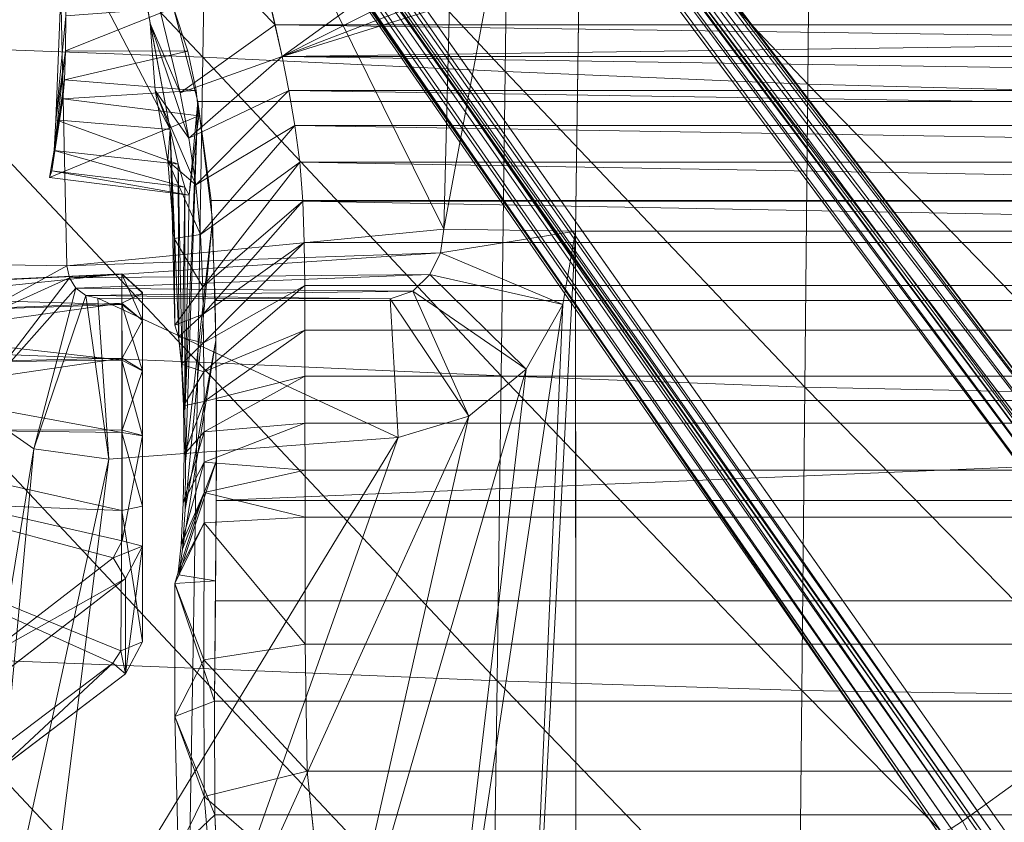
# Model space of a CAD drawing. Header units: inches. Extents: x 813 to 1305, y 19 to 194.
# Tile 114 of 163: x 1167.2 to 1170.96, y 70 to 73.05. Entities that reach past the tile are written whole.
import ezdxf

# ---------------------------------------------------------------- set-up
doc = ezdxf.new("R2010")
doc.units = ezdxf.units.IN
doc.header["$MEASUREMENT"] = 0
doc.layers.add('CET color Grey2', color=7, linetype='Continuous', true_color=0x060606)
doc.layers.add('CET color Grey98', color=7, linetype='Continuous', true_color=0xfafafa)
doc.layers.add('CET Default', color=7, linetype='Continuous')

# ---------------------------------------------------------------- blocks, each defined once
blk = doc.blocks.new('*C286')
at = {"layer": 'CET color Grey2', "linetype": 'Continuous', "lineweight": 0}
for points, invisible_edges in [([(7.2992, 16.4808, 17.1415), (-7.2922, 16.4808, 17.1415), (-8.5387, 3.2598, 17.4249), (7.2992, 16.4808, 17.1415)], 4), ([(7.2992, 16.4808, 17.1415), (-8.5387, 3.2598, 17.4249), (8.5458, 3.2599, 17.4249), (7.2992, 16.4808, 17.1415)], 9), ([(3.1915, 12.0571, 16.3707), (3.1945, 7.477, 16.5307), (-3.1872, 7.477, 16.5307), (3.1915, 12.0571, 16.3707)], 4), ([(3.1915, 12.0571, 16.3707), (-3.1872, 7.477, 16.5307), (-3.1842, 12.0571, 16.3707), (3.1915, 12.0571, 16.3707)], 9), ([(3.1945, 7.477, 16.5307), (-3.1458, 4.533, 17.0724), (-3.1872, 7.477, 16.5307), (3.1945, 7.477, 16.5307)], 9), ([(3.1945, 7.477, 16.5307), (3.1531, 4.533, 17.0724), (-3.1458, 4.533, 17.0724), (3.1945, 7.477, 16.5307)], 4)]:
    blk.add_3dface(points, dxfattribs=dict(at, invisible_edges=invisible_edges))
for points in [[(3.4097, 11.549, 16.4024), (3.1915, 12.0571, 16.3707), (3.1945, 7.477, 16.5307), (3.4097, 11.549, 16.4024)], [(3.4097, 11.549, 16.4024), (3.1945, 7.477, 16.5307), (3.2429, 7.7567, 16.5238), (3.4097, 11.549, 16.4024)], [(3.7492, 11.1145, 16.4441), (3.4097, 11.549, 16.4024), (3.2429, 7.7567, 16.5238), (3.7492, 11.1145, 16.4441)], [(3.7492, 11.1145, 16.4441), (3.2429, 7.7567, 16.5238), (3.3833, 8.0027, 16.5243), (3.7492, 11.1145, 16.4441)], [(4.1885, 10.7817, 16.4987), (3.7492, 11.1145, 16.4441), (3.3833, 8.0027, 16.5243), (4.1885, 10.7817, 16.4987)], [(4.1885, 10.7817, 16.4987), (3.3833, 8.0027, 16.5243), (3.6013, 8.1819, 16.5341), (4.1885, 10.7817, 16.4987)], [(4.7076, 10.6209, 16.5742), (4.1885, 10.7817, 16.4987), (3.6013, 8.1819, 16.5341), (4.7076, 10.6209, 16.5742)], [(5.67, 10.8038, 16.6402), (5.4765, 10.6393, 16.6569), (5.261, 8.307, 16.7296), (5.67, 10.8038, 16.6402)], [(5.67, 10.8038, 16.6402), (5.261, 8.307, 16.7296), (5.4982, 8.142, 16.7737), (5.67, 10.8038, 16.6402)], [(5.4765, 10.6393, 16.6569), (5.2487, 10.5259, 16.6578), (4.9749, 8.3463, 16.6844), (5.4765, 10.6393, 16.6569)], [(5.4765, 10.6393, 16.6569), (4.9749, 8.3463, 16.6844), (5.261, 8.307, 16.7296), (5.4765, 10.6393, 16.6569)], [(4.7076, 10.6209, 16.5742), (3.6013, 8.1819, 16.5341), (3.8714, 8.2635, 16.5543), (4.7076, 10.6209, 16.5742)], [(5.2487, 10.5259, 16.6578), (4.7076, 10.6209, 16.5742), (3.8714, 8.2635, 16.5543), (5.2487, 10.5259, 16.6578)], [(5.2487, 10.5259, 16.6578), (3.8714, 8.2635, 16.5543), (4.9749, 8.3463, 16.6844), (5.2487, 10.5259, 16.6578)], [(5.0167, 7.7331, 16.2966), (4.9749, 8.3463, 16.6844), (3.8714, 8.2635, 16.5543), (5.0167, 7.7331, 16.2966)], [(5.0624, 7.7229, 16.297), (5.261, 8.307, 16.7296), (4.9749, 8.3463, 16.6844), (5.0624, 7.7229, 16.297)], [(5.0624, 7.7229, 16.297), (4.9749, 8.3463, 16.6844), (5.0167, 7.7331, 16.2966), (5.0624, 7.7229, 16.297)], [(5.0999, 7.6949, 16.298), (5.261, 8.307, 16.7296), (5.0624, 7.7229, 16.297), (5.0999, 7.6949, 16.298)], [(5.0999, 7.6949, 16.298), (5.4982, 8.142, 16.7737), (5.261, 8.307, 16.7296), (5.0999, 7.6949, 16.298)], [(3.9015, 7.7346, 16.2966), (3.8714, 8.2635, 16.5543), (3.6013, 8.1819, 16.5341), (3.9015, 7.7346, 16.2966)], [(5.0167, 7.7331, 16.2966), (3.8714, 8.2635, 16.5543), (3.9015, 7.7346, 16.2966), (5.0167, 7.7331, 16.2966)], [(3.8156, 7.7059, 16.2976), (3.6013, 8.1819, 16.5341), (3.3833, 8.0027, 16.5243), (3.8156, 7.7059, 16.2976)], [(3.9015, 7.7346, 16.2966), (3.6013, 8.1819, 16.5341), (3.8156, 7.7059, 16.2976), (3.9015, 7.7346, 16.2966)], [(5.1245, 7.6549, 16.2993), (5.4982, 8.142, 16.7737), (5.0999, 7.6949, 16.298), (5.1245, 7.6549, 16.2993)], [(5.1245, 7.6549, 16.2993), (5.6437, 7.89, 16.8068), (5.4982, 8.142, 16.7737), (5.1245, 7.6549, 16.2993)], [(3.7505, 7.642, 16.2998), (3.3833, 8.0027, 16.5243), (3.2429, 7.7567, 16.5238), (3.7505, 7.642, 16.2998)], [(3.8156, 7.7059, 16.2976), (3.3833, 8.0027, 16.5243), (3.7505, 7.642, 16.2998), (3.8156, 7.7059, 16.2976)], [(5.1349, 7.6091, 16.3009), (5.6437, 7.89, 16.8068), (5.1245, 7.6549, 16.2993), (5.1349, 7.6091, 16.3009)], [(5.1349, 7.6091, 16.3009), (5.6902, 7.6007, 16.8249), (5.6437, 7.89, 16.8068), (5.1349, 7.6091, 16.3009)], [(3.7101, 7.56, 16.3027), (3.2429, 7.7567, 16.5238), (3.1945, 7.477, 16.5307), (3.7101, 7.56, 16.3027)], [(3.7505, 7.642, 16.2998), (3.2429, 7.7567, 16.5238), (3.7101, 7.56, 16.3027), (3.7505, 7.642, 16.2998)], [(5.0999, 7.6949, 16.298), (3.8156, 7.7059, 16.2976), (3.7505, 7.642, 16.2998), (5.0999, 7.6949, 16.298)], [(5.0624, 7.7229, 16.297), (3.9015, 7.7346, 16.2966), (3.8156, 7.7059, 16.2976), (5.0624, 7.7229, 16.297)], [(5.0999, 7.6949, 16.298), (5.0624, 7.7229, 16.297), (3.8156, 7.7059, 16.2976), (5.0999, 7.6949, 16.298)], [(5.0624, 7.7229, 16.297), (5.0167, 7.7331, 16.2966), (3.9015, 7.7346, 16.2966), (5.0624, 7.7229, 16.297)], [(5.1245, 7.6549, 16.2993), (5.0999, 7.6949, 16.298), (3.7505, 7.642, 16.2998), (5.1245, 7.6549, 16.2993)], [(5.1349, 7.6091, 16.3009), (5.1245, 7.6549, 16.2993), (3.7101, 7.56, 16.3027), (5.1349, 7.6091, 16.3009)], [(5.1245, 7.6549, 16.2993), (3.7505, 7.642, 16.2998), (3.7101, 7.56, 16.3027), (5.1245, 7.6549, 16.2993)], [(5.2044, 4.4228, 16.9316), (5.1349, 7.6091, 16.3009), (3.697, 7.4693, 16.3058), (5.2044, 4.4228, 16.9316)], [(5.1349, 7.6091, 16.3009), (3.7101, 7.56, 16.3027), (3.697, 7.4693, 16.3058), (5.1349, 7.6091, 16.3009)], [(5.2044, 4.4228, 16.9316), (5.6902, 7.6007, 16.8249), (5.1349, 7.6091, 16.3009), (5.2044, 4.4228, 16.9316)], [(5.2044, 4.4228, 16.9316), (5.7563, 4.4191, 17.3318), (5.6902, 7.6007, 16.8249), (5.2044, 4.4228, 16.9316)], [(3.7101, 7.56, 16.3027), (3.1945, 7.477, 16.5307), (3.697, 7.4693, 16.3058), (3.7101, 7.56, 16.3027)], [(3.697, 7.4693, 16.3058), (3.1945, 7.477, 16.5307), (3.1531, 4.533, 17.0724), (3.697, 7.4693, 16.3058)], [(3.697, 7.4693, 16.3058), (3.1531, 4.533, 17.0724), (3.6216, 4.4975, 16.9019), (3.697, 7.4693, 16.3058)], [(5.2044, 4.4228, 16.9316), (3.697, 7.4693, 16.3058), (3.6216, 4.4975, 16.9019), (5.2044, 4.4228, 16.9316)]]:
    blk.add_3dface(points, dxfattribs=at)
at = {"layer": 'CET color Grey98', "linetype": 'Continuous', "lineweight": 0}
for points in [[(2.3313, 9.2278, 19.4908), (1.1742, 10.3958, 19.3816), (1.1676, 9.246, 19.4461), (2.3313, 9.2278, 19.4908)], [(2.3313, 9.2278, 19.4908), (2.3433, 10.3851, 19.4332), (1.1742, 10.3958, 19.3816), (2.3313, 9.2278, 19.4908)], [(3.4939, 9.1911, 19.5681), (2.3433, 10.3851, 19.4332), (2.3313, 9.2278, 19.4908), (3.4939, 9.1911, 19.5681)], [(3.4939, 9.1911, 19.5681), (3.5101, 10.3554, 19.5216), (2.3433, 10.3851, 19.4332), (3.4939, 9.1911, 19.5681)], [(4.6546, 9.143, 19.6722), (3.5101, 10.3554, 19.5216), (3.4939, 9.1911, 19.5681), (4.6546, 9.143, 19.6722)], [(4.6546, 9.143, 19.6722), (4.6741, 10.3126, 19.6393), (3.5101, 10.3554, 19.5216), (4.6546, 9.143, 19.6722)], [(5.8146, 9.097, 19.7849), (4.6741, 10.3126, 19.6393), (4.6546, 9.143, 19.6722), (5.8146, 9.097, 19.7849)], [(5.8146, 9.097, 19.7849), (5.8374, 10.2662, 19.764), (4.6741, 10.3126, 19.6393), (5.8146, 9.097, 19.7849)], [(4.1667, 10.0152, 11.456), (4.5658, 10.1505, 11.8209), (4.6105, 9.6321, 11.7599), (4.1667, 10.0152, 11.456)], [(4.7106, 9.8335, 12.9713), (4.5487, 10.1414, 14.0628), (4.5701, 9.7012, 14.2348), (4.7106, 9.8335, 12.9713)], [(4.6105, 9.6321, 11.7599), (4.5658, 10.1505, 11.8209), (4.7106, 9.8335, 12.9713), (4.6105, 9.6321, 11.7599)], [(4.2184, 9.5348, 11.399), (4.1667, 10.0152, 11.456), (4.6105, 9.6321, 11.7599), (4.2184, 9.5348, 11.399)], [(1.6042, 9.9369, 5.2173), (1.7626, 9.7533, 5.1839), (1.7186, 9.7261, 5.17), (1.6042, 9.9369, 5.2173)], [(7.9782, 0.7793, 3.9865), (1.5972, 9.8563, 7.7141), (1.5948, 9.8372, 7.7558), (7.9782, 0.7793, 3.9865)], [(7.9803, 0.7977, 3.946), (1.8127, 9.7664, 5.2733), (1.5972, 9.8563, 7.7141), (7.9803, 0.7977, 3.946)], [(7.9782, 0.7793, 3.9865), (7.9803, 0.7977, 3.946), (1.5972, 9.8563, 7.7141), (7.9782, 0.7793, 3.9865)], [(7.9295, 0.7253, 4.0341), (1.5754, 9.8104, 7.7876), (1.5433, 9.7814, 7.8028), (7.9295, 0.7253, 4.0341)], [(7.96, 0.7535, 4.018), (1.5948, 9.8372, 7.7558), (1.5754, 9.8104, 7.7876), (7.96, 0.7535, 4.018)], [(7.9295, 0.7253, 4.0341), (7.96, 0.7535, 4.018), (1.5754, 9.8104, 7.7876), (7.9295, 0.7253, 4.0341)], [(7.96, 0.7535, 4.018), (7.9782, 0.7793, 3.9865), (1.5948, 9.8372, 7.7558), (7.96, 0.7535, 4.018)], [(4.7229, 9.327, 12.9711), (4.7106, 9.8335, 12.9713), (4.5701, 9.7012, 14.2348), (4.7229, 9.327, 12.9711)], [(4.6105, 9.6321, 11.7599), (4.7106, 9.8335, 12.9713), (4.7229, 9.327, 12.9711), (4.6105, 9.6321, 11.7599)], [(7.3993, 1.6914, 3.2679), (1.7626, 9.7533, 5.1839), (1.7973, 9.7682, 5.222), (7.3993, 1.6914, 3.2679)], [(7.4148, 1.6898, 3.3192), (7.3993, 1.6914, 3.2679), (1.7973, 9.7682, 5.222), (7.4148, 1.6898, 3.3192)], [(7.4148, 1.6898, 3.3192), (1.7973, 9.7682, 5.222), (1.8127, 9.7664, 5.2733), (7.4148, 1.6898, 3.3192)], [(7.9803, 0.7977, 3.946), (7.4148, 1.6898, 3.3192), (1.8127, 9.7664, 5.2733), (7.9803, 0.7977, 3.946)], [(7.3647, 1.6766, 3.23), (1.7186, 9.7261, 5.17), (1.7626, 9.7533, 5.1839), (7.3647, 1.6766, 3.23)], [(7.3647, 1.6766, 3.23), (7.3207, 1.6495, 3.2159), (1.7186, 9.7261, 5.17), (7.3647, 1.6766, 3.23)], [(7.3993, 1.6914, 3.2679), (7.3647, 1.6766, 3.23), (1.7626, 9.7533, 5.1839), (7.3993, 1.6914, 3.2679)], [(4.7229, 9.327, 12.9711), (4.5701, 9.7012, 14.2348), (4.5712, 9.2677, 14.4259), (4.7229, 9.327, 12.9711)], [(4.2184, 9.5348, 11.399), (4.6105, 9.6321, 11.7599), (4.6126, 9.111, 11.7003), (4.2184, 9.5348, 11.399)], [(4.6126, 9.111, 11.7003), (4.6105, 9.6321, 11.7599), (4.7229, 9.327, 12.9711), (4.6126, 9.111, 11.7003)], [(4.9587, 9.1231, 12.3965), (4.9109, 9.1647, 12.4852), (5.4099, 9.5423, 12.6005), (4.9587, 9.1231, 12.3965)], [(5.4634, 9.504, 12.5127), (4.9587, 9.1231, 12.3965), (5.4099, 9.5423, 12.6005), (5.4634, 9.504, 12.5127)], [(4.2257, 9.0517, 11.3398), (4.2184, 9.5348, 11.399), (4.6126, 9.111, 11.7003), (4.2257, 9.0517, 11.3398)], [(4.9587, 9.1231, 12.3965), (5.4634, 9.504, 12.5127), (6.3755, 8.4869, 12.3648), (4.9587, 9.1231, 12.3965)], [(4.7229, 8.8202, 12.9711), (4.7229, 9.327, 12.9711), (4.5712, 9.2677, 14.4259), (4.7229, 8.8202, 12.9711)], [(4.6126, 9.111, 11.7003), (4.7229, 9.327, 12.9711), (4.7229, 8.8202, 12.9711), (4.6126, 9.111, 11.7003)], [(0.7942, 9.2428, 7.7876), (0.7627, 9.2327, 7.7558), (7.4047, 0.3627, 3.9865), (0.7942, 9.2428, 7.7876)], [(0.8317, 9.2644, 7.8028), (0.7942, 9.2428, 7.7876), (7.4349, 0.3719, 4.018), (0.8317, 9.2644, 7.8028)], [(0.7942, 9.2428, 7.7876), (7.4047, 0.3627, 3.9865), (7.4349, 0.3719, 4.018), (0.7942, 9.2428, 7.7876)], [(0.8317, 9.2644, 7.8028), (7.4349, 0.3719, 4.018), (7.4711, 0.3922, 4.0341), (0.8317, 9.2644, 7.8028)], [(2.3197, 8.0715, 19.5438), (1.1676, 9.246, 19.4461), (1.1612, 8.0964, 19.5059), (2.3197, 8.0715, 19.5438)], [(2.3197, 8.0715, 19.5438), (2.3313, 9.2278, 19.4908), (1.1676, 9.246, 19.4461), (2.3197, 8.0715, 19.5438)], [(4.7229, 8.8202, 12.9711), (4.5712, 9.2677, 14.4259), (4.5672, 8.8096, 14.6345), (4.7229, 8.8202, 12.9711)], [(0.7438, 9.2362, 7.7141), (0.7627, 9.0035, 5.2733), (6.7128, 1.1798, 3.3192), (0.7438, 9.2362, 7.7141)], [(0.7438, 9.2362, 7.7141), (6.7128, 1.1798, 3.3192), (7.3865, 0.3663, 3.946), (0.7438, 9.2362, 7.7141)], [(0.7627, 9.2327, 7.7558), (0.7438, 9.2362, 7.7141), (7.3865, 0.3663, 3.946), (0.7627, 9.2327, 7.7558)], [(0.7627, 9.2327, 7.7558), (7.3865, 0.3663, 3.946), (7.4047, 0.3627, 3.9865), (0.7627, 9.2327, 7.7558)], [(3.478, 8.0285, 19.6101), (2.3313, 9.2278, 19.4908), (2.3197, 8.0715, 19.5438), (3.478, 8.0285, 19.6101)], [(3.478, 8.0285, 19.6101), (3.4939, 9.1911, 19.5681), (2.3313, 9.2278, 19.4908), (3.478, 8.0285, 19.6101)], [(4.6352, 7.9759, 19.7011), (3.4939, 9.1911, 19.5681), (3.478, 8.0285, 19.6101), (4.6352, 7.9759, 19.7011)], [(4.6352, 7.9759, 19.7011), (4.6546, 9.143, 19.6722), (3.4939, 9.1911, 19.5681), (4.6352, 7.9759, 19.7011)], [(4.9285, 9.0765, 12.3842), (4.8461, 9.0416, 12.4526), (4.9109, 9.1647, 12.4852), (4.9285, 9.0765, 12.3842)], [(4.9109, 8.801, 13.8195), (4.9109, 9.1647, 12.4852), (4.8461, 8.6779, 13.7865), (4.9109, 8.801, 13.8195)], [(4.9109, 9.1647, 12.4852), (4.8461, 9.0416, 12.4526), (4.8461, 8.6779, 13.7865), (4.9109, 9.1647, 12.4852)], [(5.4099, 9.1859, 13.9078), (4.9109, 8.801, 13.8195), (5.4621, 9.1105, 13.9647), (5.4099, 9.1859, 13.9078)], [(4.9587, 9.1231, 12.3965), (4.9285, 9.0765, 12.3842), (4.9109, 9.1647, 12.4852), (4.9587, 9.1231, 12.3965)], [(5.7917, 7.9308, 19.8021), (4.6546, 9.143, 19.6722), (4.6352, 7.9759, 19.7011), (5.7917, 7.9308, 19.8021)], [(5.7917, 7.9308, 19.8021), (5.8146, 9.097, 19.7849), (4.6546, 9.143, 19.6722), (5.7917, 7.9308, 19.8021)], [(4.2257, 9.0517, 11.3398), (4.6126, 9.111, 11.7003), (4.6113, 8.5884, 11.6568), (4.2257, 9.0517, 11.3398)], [(4.6113, 8.5884, 11.6568), (4.6126, 9.111, 11.7003), (4.7229, 8.8202, 12.9711), (4.6113, 8.5884, 11.6568)], [(4.9109, 8.801, 13.8195), (4.9577, 8.7222, 13.8755), (5.4621, 9.1105, 13.9647), (4.9109, 8.801, 13.8195)], [(6.3755, 8.4869, 12.3648), (4.9285, 9.0765, 12.3842), (4.9587, 9.1231, 12.3965), (6.3755, 8.4869, 12.3648)], [(6.7864, 8.2345, 13.6193), (5.4621, 9.1105, 13.9647), (4.9577, 8.7222, 13.8755), (6.7864, 8.2345, 13.6193)], [(0.7906, 9.0471, 5.1839), (0.8301, 9.0806, 5.17), (6.7802, 1.2568, 3.2159), (0.7906, 9.0471, 5.1839)], [(4.226, 8.5666, 11.2988), (4.2257, 9.0517, 11.3398), (4.6113, 8.5884, 11.6568), (4.226, 8.5666, 11.2988)], [(4.9285, 9.0765, 12.3842), (4.925, 8.5419, 12.2615), (4.8461, 9.0416, 12.4526), (4.9285, 9.0765, 12.3842)], [(4.9285, 9.0765, 12.3842), (6.3755, 8.4869, 12.3648), (4.925, 8.5419, 12.2615), (4.9285, 9.0765, 12.3842)], [(0.7627, 9.0035, 5.2733), (0.7658, 9.0187, 5.222), (6.7161, 1.195, 3.2679), (0.7627, 9.0035, 5.2733)], [(0.7658, 9.0187, 5.222), (0.7906, 9.0471, 5.1839), (6.7409, 1.2234, 3.23), (0.7658, 9.0187, 5.222)], [(0.7658, 9.0187, 5.222), (6.7409, 1.2234, 3.23), (6.7161, 1.195, 3.2679), (0.7658, 9.0187, 5.222)], [(0.7906, 9.0471, 5.1839), (6.7802, 1.2568, 3.2159), (6.7409, 1.2234, 3.23), (0.7906, 9.0471, 5.1839)], [(4.925, 8.5419, 12.2615), (4.8461, 8.5253, 12.3343), (4.8461, 9.0416, 12.4526), (4.925, 8.5419, 12.2615)], [(0.7627, 9.0035, 5.2733), (6.7161, 1.195, 3.2679), (6.7128, 1.1798, 3.3192), (0.7627, 9.0035, 5.2733)], [(4.7072, 8.7865, 13.1553), (4.5672, 8.8096, 14.6345), (4.5639, 8.3515, 14.8432), (4.7072, 8.7865, 13.1553)], [(4.7072, 8.7865, 13.1553), (4.7229, 8.8202, 12.9711), (4.5672, 8.8096, 14.6345), (4.7072, 8.7865, 13.1553)], [(4.6113, 8.5884, 11.6568), (4.7229, 8.8202, 12.9711), (4.7101, 8.7766, 12.7875), (4.6113, 8.5884, 11.6568)], [(4.9109, 8.801, 13.8195), (4.8461, 8.6779, 13.7865), (4.9577, 8.7222, 13.8755), (4.9109, 8.801, 13.8195)], [(4.6929, 8.689, 13.3147), (4.7072, 8.7865, 13.1553), (4.5639, 8.3515, 14.8432), (4.6929, 8.689, 13.3147)], [(4.6111, 8.4727, 11.6568), (4.7101, 8.7766, 12.7875), (4.6985, 8.6723, 12.6301), (4.6111, 8.4727, 11.6568)], [(4.6111, 8.4727, 11.6568), (4.6113, 8.5884, 11.6568), (4.7101, 8.7766, 12.7875), (4.6111, 8.4727, 11.6568)], [(4.8461, 8.6779, 13.7865), (4.9236, 8.6575, 13.8585), (4.9577, 8.7222, 13.8755), (4.8461, 8.6779, 13.7865)], [(4.9577, 8.7222, 13.8755), (4.9236, 8.6575, 13.8585), (6.7864, 8.2345, 13.6193), (4.9577, 8.7222, 13.8755)], [(4.6929, 8.689, 13.3147), (4.5639, 8.3515, 14.8432), (4.5659, 7.8935, 15.0522), (4.6929, 8.689, 13.3147)], [(4.6835, 8.538, 13.426), (4.6929, 8.689, 13.3147), (4.5659, 7.8935, 15.0522), (4.6835, 8.538, 13.426)], [(4.8461, 8.6779, 13.7865), (4.8461, 8.2561, 13.6666), (4.9236, 8.6575, 13.8585), (4.8461, 8.6779, 13.7865)], [(4.611, 8.357, 11.6569), (4.6985, 8.6723, 12.6301), (4.6904, 8.5128, 12.5292), (4.611, 8.357, 11.6569)], [(4.611, 8.357, 11.6569), (4.6111, 8.4727, 11.6568), (4.6985, 8.6723, 12.6301), (4.611, 8.357, 11.6569)], [(4.8461, 8.2561, 13.6666), (4.9238, 8.2357, 13.7385), (4.9236, 8.6575, 13.8585), (4.8461, 8.2561, 13.6666)], [(4.9238, 8.2357, 13.7385), (6.7864, 8.2345, 13.6193), (4.9236, 8.6575, 13.8585), (4.9238, 8.2357, 13.7385)], [(4.226, 8.5666, 11.2988), (4.6113, 8.5884, 11.6568), (4.6111, 8.4727, 11.6568), (4.226, 8.5666, 11.2988)], [(4.2262, 8.3875, 11.2961), (4.226, 8.5666, 11.2988), (4.6111, 8.4727, 11.6568), (4.2262, 8.3875, 11.2961)], [(4.6835, 8.538, 13.426), (4.5659, 7.8935, 15.0522), (4.5789, 7.4362, 15.2622), (4.6835, 8.538, 13.426)], [(4.6814, 8.3556, 13.4689), (4.6835, 8.538, 13.426), (4.5789, 7.4362, 15.2622), (4.6814, 8.3556, 13.4689)], [(4.8461, 8.5253, 12.3343), (4.925, 8.5419, 12.2615), (4.9251, 8.2449, 12.2557), (4.8461, 8.5253, 12.3343)], [(4.8461, 8.2571, 12.3311), (4.8461, 8.5253, 12.3343), (4.9251, 8.2449, 12.2557), (4.8461, 8.2571, 12.3311)], [(6.3755, 8.4869, 12.3648), (6.3332, 8.2273, 12.3597), (4.925, 8.5419, 12.2615), (6.3755, 8.4869, 12.3648)], [(6.3332, 8.2273, 12.3597), (4.9251, 8.2449, 12.2557), (4.925, 8.5419, 12.2615), (6.3332, 8.2273, 12.3597)], [(4.5649, 8.5042, 14.7736), (-4.5649, 8.5042, 14.7736), (-4.5638, 8.1224, 14.9476), (4.5649, 8.5042, 14.7736)], [(4.5638, 8.1224, 14.9476), (4.5649, 8.5042, 14.7736), (-4.5638, 8.1224, 14.9476), (4.5638, 8.1224, 14.9476)], [(4.6112, 8.2418, 11.6679), (4.611, 8.357, 11.6569), (4.6904, 8.5128, 12.5292), (4.6112, 8.2418, 11.6679)], [(4.6112, 8.2418, 11.6679), (4.6904, 8.5128, 12.5292), (4.6869, 8.3281, 12.4893), (4.6112, 8.2418, 11.6679)], [(4.2262, 8.3875, 11.2961), (4.6111, 8.4727, 11.6568), (4.611, 8.357, 11.6569), (4.2262, 8.3875, 11.2961)], [(4.2264, 8.2086, 11.3028), (4.2262, 8.3875, 11.2961), (4.611, 8.357, 11.6569), (4.2264, 8.2086, 11.3028)], [(4.2264, 8.2086, 11.3028), (4.611, 8.357, 11.6569), (4.6112, 8.2418, 11.6679), (4.2264, 8.2086, 11.3028)], [(4.6814, 8.3556, 13.4689), (4.5789, 7.4362, 15.2622), (4.6356, 6.9825, 15.4715), (4.6814, 8.3556, 13.4689)], [(4.6849, 8.1696, 13.4468), (4.6814, 8.3556, 13.4689), (4.6356, 6.9825, 15.4715), (4.6849, 8.1696, 13.4468)], [(4.6114, 8.1268, 11.6801), (4.6112, 8.2418, 11.6679), (4.6869, 8.3281, 12.4893), (4.6114, 8.1268, 11.6801)], [(4.6114, 8.1268, 11.6801), (4.6869, 8.3281, 12.4893), (4.6897, 8.1433, 12.5291), (4.6114, 8.1268, 11.6801)], [(4.2266, 8.0304, 11.3214), (4.2264, 8.2086, 11.3028), (4.6112, 8.2418, 11.6679), (4.2266, 8.0304, 11.3214)], [(4.2266, 8.0304, 11.3214), (4.6112, 8.2418, 11.6679), (4.6114, 8.1268, 11.6801), (4.2266, 8.0304, 11.3214)], [(4.8461, 8.0089, 12.4295), (4.8461, 8.2571, 12.3311), (4.9251, 7.9692, 12.3647), (4.8461, 8.0089, 12.4295)], [(4.8461, 8.2571, 12.3311), (4.9251, 8.2449, 12.2557), (4.9251, 7.9692, 12.3647), (4.8461, 8.2571, 12.3311)], [(4.8461, 8.2561, 13.6666), (4.8461, 8.0077, 13.5629), (4.9238, 8.2357, 13.7385), (4.8461, 8.2561, 13.6666)], [(4.8461, 8.0077, 13.5629), (4.924, 7.9614, 13.6218), (4.9238, 8.2357, 13.7385), (4.8461, 8.0077, 13.5629)], [(6.7864, 8.2345, 13.6193), (4.9238, 8.2357, 13.7385), (4.924, 7.9614, 13.6218), (6.7864, 8.2345, 13.6193)], [(6.7125, 8.0003, 13.5225), (6.7864, 8.2345, 13.6193), (4.924, 7.9614, 13.6218), (6.7125, 8.0003, 13.5225)], [(6.3332, 8.2273, 12.3597), (6.3345, 7.9851, 12.4603), (4.9251, 8.2449, 12.2557), (6.3332, 8.2273, 12.3597)], [(6.3345, 7.9851, 12.4603), (4.9251, 7.9692, 12.3647), (4.9251, 8.2449, 12.2557), (6.3345, 7.9851, 12.4603)], [(4.6356, 6.9825, 15.4715), (4.6677, 7.3398, 14.3542), (4.6849, 8.1696, 13.4468), (4.6356, 6.9825, 15.4715)], [(4.6849, 8.1696, 13.4468), (4.6677, 7.3398, 14.3542), (4.685, 7.3094, 14.1602), (4.6849, 8.1696, 13.4468)], [(4.6944, 8, 13.3436), (4.6849, 8.1696, 13.4468), (4.685, 7.3094, 14.1602), (4.6944, 8, 13.3436)], [(4.2269, 7.8548, 11.357), (4.2266, 8.0304, 11.3214), (4.6114, 8.1268, 11.6801), (4.2269, 7.8548, 11.357)], [(4.2269, 7.8548, 11.357), (4.6114, 8.1268, 11.6801), (4.6121, 8.0136, 11.704), (4.2269, 7.8548, 11.357)], [(4.6121, 8.0136, 11.704), (4.6114, 8.1268, 11.6801), (4.6897, 8.1433, 12.5291), (4.6121, 8.0136, 11.704)], [(4.6121, 8.0136, 11.704), (4.6897, 8.1433, 12.5291), (4.6975, 7.984, 12.6303), (4.6121, 8.0136, 11.704)], [(2.3087, 6.9169, 19.5856), (1.1612, 8.0964, 19.5059), (1.1553, 6.9471, 19.5537), (2.3087, 6.9169, 19.5856)], [(2.3087, 6.9169, 19.5856), (2.3197, 8.0715, 19.5438), (1.1612, 8.0964, 19.5059), (2.3087, 6.9169, 19.5856)], [(3.4625, 6.8694, 19.6422), (2.3197, 8.0715, 19.5438), (2.3087, 6.9169, 19.5856), (3.4625, 6.8694, 19.6422)], [(3.4625, 6.8694, 19.6422), (3.478, 8.0285, 19.6101), (2.3197, 8.0715, 19.5438), (3.4625, 6.8694, 19.6422)], [(4.6157, 6.8138, 19.7214), (3.478, 8.0285, 19.6101), (3.4625, 6.8694, 19.6422), (4.6157, 6.8138, 19.7214)], [(4.6157, 6.8138, 19.7214), (4.6352, 7.9759, 19.7011), (3.478, 8.0285, 19.6101), (4.6157, 6.8138, 19.7214)], [(4.2274, 7.6844, 11.4115), (4.2269, 7.8548, 11.357), (4.6121, 8.0136, 11.704), (4.2274, 7.6844, 11.4115)], [(4.2274, 7.6844, 11.4115), (4.6121, 8.0136, 11.704), (4.6132, 7.9028, 11.7365), (4.2274, 7.6844, 11.4115)], [(4.6132, 7.9028, 11.7365), (4.6121, 8.0136, 11.704), (4.6975, 7.984, 12.6303), (4.6132, 7.9028, 11.7365)], [(4.6944, 8, 13.3436), (4.685, 7.3094, 14.1602), (4.7094, 7.2216, 13.9865), (4.6944, 8, 13.3436)], [(4.7078, 7.884, 13.184), (4.6944, 8, 13.3436), (4.7094, 7.2216, 13.9865), (4.7078, 7.884, 13.184)], [(4.8461, 7.8167, 12.615), (4.8461, 8.0089, 12.4295), (4.925, 7.7573, 12.5712), (4.8461, 7.8167, 12.615)], [(4.8461, 8.0089, 12.4295), (4.9251, 7.9692, 12.3647), (4.925, 7.7573, 12.5712), (4.8461, 8.0089, 12.4295)], [(4.8461, 8.0077, 13.5629), (4.8461, 7.8178, 13.3748), (4.924, 7.9614, 13.6218), (4.8461, 8.0077, 13.5629)], [(6.7125, 8.0003, 13.5225), (4.924, 7.9614, 13.6218), (4.9242, 7.7517, 13.4126), (6.7125, 8.0003, 13.5225)], [(6.6264, 7.8169, 13.3547), (6.7125, 8.0003, 13.5225), (4.9242, 7.7517, 13.4126), (6.6264, 7.8169, 13.3547)], [(4.6132, 7.9028, 11.7365), (4.6975, 7.984, 12.6303), (4.7091, 7.8802, 12.7878), (4.6132, 7.9028, 11.7365)], [(5.7683, 6.7705, 19.8119), (4.6352, 7.9759, 19.7011), (4.6157, 6.8138, 19.7214), (5.7683, 6.7705, 19.8119)], [(5.7683, 6.7705, 19.8119), (5.7917, 7.9308, 19.8021), (4.6352, 7.9759, 19.7011), (5.7683, 6.7705, 19.8119)], [(4.8461, 7.8178, 13.3748), (4.9242, 7.7517, 13.4126), (4.924, 7.9614, 13.6218), (4.8461, 7.8178, 13.3748)], [(6.3765, 7.8057, 12.6466), (4.925, 7.7573, 12.5712), (4.9251, 7.9692, 12.3647), (6.3765, 7.8057, 12.6466)], [(6.3345, 7.9851, 12.4603), (6.3765, 7.8057, 12.6466), (4.9251, 7.9692, 12.3647), (6.3345, 7.9851, 12.4603)], [(4.2295, 7.52, 11.4815), (4.2274, 7.6844, 11.4115), (4.6132, 7.9028, 11.7365), (4.2295, 7.52, 11.4815)], [(4.2295, 7.52, 11.4815), (4.6132, 7.9028, 11.7365), (4.6145, 7.7938, 11.7751), (4.2295, 7.52, 11.4815)], [(4.6145, 7.7938, 11.7751), (4.6132, 7.9028, 11.7365), (4.7091, 7.8802, 12.7878), (4.6145, 7.7938, 11.7751)], [(4.6145, 7.7938, 11.7751), (4.7091, 7.8802, 12.7878), (4.7228, 7.8355, 12.9711), (4.6145, 7.7938, 11.7751)], [(4.7228, 7.8355, 12.9711), (4.7078, 7.884, 13.184), (4.7411, 7.0898, 13.8448), (4.7228, 7.8355, 12.9711)], [(4.7078, 7.884, 13.184), (4.7094, 7.2216, 13.9865), (4.7411, 7.0898, 13.8448), (4.7078, 7.884, 13.184)], [(4.6165, 7.6889, 11.824), (4.6145, 7.7938, 11.7751), (4.7228, 7.8355, 12.9711), (4.6165, 7.6889, 11.824)], [(4.6165, 7.6889, 11.824), (4.7228, 7.8355, 12.9711), (4.7249, 7.5054, 13.0042), (4.6165, 7.6889, 11.824)], [(4.7249, 7.5054, 13.0042), (4.7228, 7.8355, 12.9711), (4.7411, 7.0898, 13.8448), (4.7249, 7.5054, 13.0042)], [(4.8461, 7.8178, 13.3748), (4.8461, 7.7137, 13.129), (4.9242, 7.7517, 13.4126), (4.8461, 7.8178, 13.3748)], [(4.8461, 7.7107, 12.8613), (4.8461, 7.8167, 12.615), (4.9248, 7.6415, 12.8432), (4.8461, 7.7107, 12.8613)], [(4.8461, 7.8167, 12.615), (4.925, 7.7573, 12.5712), (4.9248, 7.6415, 12.8432), (4.8461, 7.8167, 12.615)], [(6.6264, 7.8169, 13.3547), (4.9242, 7.7517, 13.4126), (4.9245, 7.6394, 13.1388), (6.6264, 7.8169, 13.3547)], [(6.5344, 7.7146, 13.1301), (6.6264, 7.8169, 13.3547), (4.9245, 7.6394, 13.1388), (6.5344, 7.7146, 13.1301)], [(4.235, 7.363, 11.567), (4.2295, 7.52, 11.4815), (4.6145, 7.7938, 11.7751), (4.235, 7.363, 11.567)], [(4.235, 7.363, 11.567), (4.6145, 7.7938, 11.7751), (4.6165, 7.6889, 11.824), (4.235, 7.363, 11.567)], [(6.3765, 7.8057, 12.6466), (6.4471, 7.7135, 12.8816), (4.925, 7.7573, 12.5712), (6.3765, 7.8057, 12.6466)], [(4.8461, 7.7137, 13.129), (4.9245, 7.6394, 13.1388), (4.9242, 7.7517, 13.4126), (4.8461, 7.7137, 13.129)], [(6.4471, 7.7135, 12.8816), (4.9248, 7.6415, 12.8432), (4.925, 7.7573, 12.5712), (6.4471, 7.7135, 12.8816)], [(4.8461, 7.7137, 13.129), (4.8461, 7.7107, 12.8613), (4.9245, 7.6394, 13.1388), (4.8461, 7.7137, 13.129)], [(4.8461, 7.7107, 12.8613), (4.9248, 7.6415, 12.8432), (4.9245, 7.6394, 13.1388), (4.8461, 7.7107, 12.8613)], [(6.5344, 7.7146, 13.1301), (4.9245, 7.6394, 13.1388), (4.9248, 7.6415, 12.8432), (6.5344, 7.7146, 13.1301)], [(6.4471, 7.7135, 12.8816), (6.5344, 7.7146, 13.1301), (4.9248, 7.6415, 12.8432), (6.4471, 7.7135, 12.8816)], [(4.2459, 7.214, 11.6659), (4.235, 7.363, 11.567), (4.6165, 7.6889, 11.824), (4.2459, 7.214, 11.6659)], [(4.2459, 7.214, 11.6659), (4.6165, 7.6889, 11.824), (4.6246, 7.4903, 11.9464), (4.2459, 7.214, 11.6659)], [(4.6246, 7.4903, 11.9464), (4.6165, 7.6889, 11.824), (4.7249, 7.5054, 13.0042), (4.6246, 7.4903, 11.9464)], [(4.235, 7.363, 11.567), (-4.235, 7.363, 11.567), (-4.2295, 7.52, 11.4815), (4.235, 7.363, 11.567)], [(4.2295, 7.52, 11.4815), (4.235, 7.363, 11.567), (-4.2295, 7.52, 11.4815), (4.2295, 7.52, 11.4815)], [(4.2652, 7.0749, 11.7771), (4.2459, 7.214, 11.6659), (4.6246, 7.4903, 11.9464), (4.2652, 7.0749, 11.7771)], [(4.2652, 7.0749, 11.7771), (4.6246, 7.4903, 11.9464), (4.6422, 7.3008, 12.0925), (4.2652, 7.0749, 11.7771)], [(4.6246, 7.4903, 11.9464), (4.7249, 7.5054, 13.0042), (4.7495, 7.2088, 13.1486), (4.6246, 7.4903, 11.9464)], [(4.6422, 7.3008, 12.0925), (4.6246, 7.4903, 11.9464), (4.7495, 7.2088, 13.1486), (4.6422, 7.3008, 12.0925)], [(4.7495, 7.2088, 13.1486), (4.7249, 7.5054, 13.0042), (4.7411, 7.0898, 13.8448), (4.7495, 7.2088, 13.1486)], [(4.2459, 7.214, 11.6659), (-4.2459, 7.214, 11.6659), (-4.235, 7.363, 11.567), (4.2459, 7.214, 11.6659)], [(4.235, 7.363, 11.567), (4.2459, 7.214, 11.6659), (-4.235, 7.363, 11.567), (4.235, 7.363, 11.567)], [(5.2004, 7.2727, 14.3542), (4.6677, 7.3398, 14.3542), (4.6308, 7.038, 15.3634), (5.2004, 7.2727, 14.3542)], [(4.6677, 7.3398, 14.3542), (5.2004, 7.2727, 14.3542), (5.1914, 7.2469, 14.1827), (4.6677, 7.3398, 14.3542)], [(4.685, 7.3094, 14.1602), (4.6677, 7.3398, 14.3542), (5.1914, 7.2469, 14.1827), (4.685, 7.3094, 14.1602)], [(4.288, 6.9411, 11.8938), (4.2652, 7.0749, 11.7771), (4.6422, 7.3008, 12.0925), (4.288, 6.9411, 11.8938)], [(4.288, 6.9411, 11.8938), (4.6422, 7.3008, 12.0925), (4.6693, 7.1222, 12.2505), (4.288, 6.9411, 11.8938)], [(4.6693, 7.1222, 12.2505), (4.6422, 7.3008, 12.0925), (4.7974, 6.9412, 13.3405), (4.6693, 7.1222, 12.2505)], [(4.6422, 7.3008, 12.0925), (4.7495, 7.2088, 13.1486), (4.7974, 6.9412, 13.3405), (4.6422, 7.3008, 12.0925)], [(4.685, 7.3094, 14.1602), (5.1914, 7.2469, 14.1827), (5.1833, 7.1696, 14.0282), (4.685, 7.3094, 14.1602)], [(4.7094, 7.2216, 13.9865), (4.685, 7.3094, 14.1602), (5.1833, 7.1696, 14.0282), (4.7094, 7.2216, 13.9865)], [(5.1495, 6.9724, 15.3446), (5.2004, 7.2727, 14.3542), (4.6308, 7.038, 15.3634), (5.1495, 6.9724, 15.3446)], [(5.1914, 7.2469, 14.1827), (5.2004, 7.2727, 14.3542), (5.1495, 6.9724, 15.3446), (5.1914, 7.2469, 14.1827)], [(4.2652, 7.0749, 11.7771), (-4.2652, 7.0749, 11.7771), (-4.2459, 7.214, 11.6659), (4.2652, 7.0749, 11.7771)], [(4.2459, 7.214, 11.6659), (4.2652, 7.0749, 11.7771), (-4.2459, 7.214, 11.6659), (4.2459, 7.214, 11.6659)], [(4.7094, 7.2216, 13.9865), (5.1833, 7.1696, 14.0282), (5.1766, 7.0527, 13.9008), (4.7094, 7.2216, 13.9865)], [(4.7411, 7.0898, 13.8448), (4.7094, 7.2216, 13.9865), (5.1766, 7.0527, 13.9008), (4.7411, 7.0898, 13.8448)], [(5.1833, 7.1696, 14.0282), (5.1914, 7.2469, 14.1827), (5.1435, 6.9008, 15.4592), (5.1833, 7.1696, 14.0282)], [(5.1435, 6.9008, 15.4592), (5.1914, 7.2469, 14.1827), (5.1495, 6.9724, 15.3446), (5.1435, 6.9008, 15.4592)], [(4.7974, 6.9412, 13.3405), (4.7495, 7.2088, 13.1486), (4.7411, 7.0898, 13.8448), (4.7974, 6.9412, 13.3405)], [(5.1766, 7.0527, 13.9008), (5.1833, 7.1696, 14.0282), (5.1395, 6.7898, 15.5357), (5.1766, 7.0527, 13.9008)], [(5.1395, 6.7898, 15.5357), (5.1833, 7.1696, 14.0282), (5.1435, 6.9008, 15.4592), (5.1395, 6.7898, 15.5357)], [(4.3134, 6.8111, 12.0145), (4.288, 6.9411, 11.8938), (4.6693, 7.1222, 12.2505), (4.3134, 6.8111, 12.0145)], [(4.3134, 6.8111, 12.0145), (4.6693, 7.1222, 12.2505), (4.7028, 6.9495, 12.4138), (4.3134, 6.8111, 12.0145)], [(4.7028, 6.9495, 12.4138), (4.6693, 7.1222, 12.2505), (4.8168, 6.6856, 13.5393), (4.7028, 6.9495, 12.4138)], [(4.6693, 7.1222, 12.2505), (4.7974, 6.9412, 13.3405), (4.8168, 6.6856, 13.5393), (4.6693, 7.1222, 12.2505)], [(4.288, 6.9411, 11.8938), (-4.288, 6.9411, 11.8938), (-4.2652, 7.0749, 11.7771), (4.288, 6.9411, 11.8938)], [(4.2652, 7.0749, 11.7771), (4.288, 6.9411, 11.8938), (-4.2652, 7.0749, 11.7771), (4.2652, 7.0749, 11.7771)], [(4.8168, 6.6856, 13.5393), (4.7974, 6.9412, 13.3405), (4.7411, 7.0898, 13.8448), (4.8168, 6.6856, 13.5393)], [(5.1766, 7.0527, 13.9008), (5.1469, 6.3097, 13.333), (4.7411, 7.0898, 13.8448), (5.1766, 7.0527, 13.9008)], [(5.1469, 6.3097, 13.333), (4.8847, 6.323, 13.2652), (4.7411, 7.0898, 13.8448), (5.1469, 6.3097, 13.333)], [(5.1495, 6.9724, 15.3446), (4.6308, 7.038, 15.3634), (4.6417, 6.9409, 15.5093), (5.1495, 6.9724, 15.3446)], [(5.1469, 6.3097, 13.333), (5.1766, 7.0527, 13.9008), (5.1382, 6.6571, 15.5618), (5.1469, 6.3097, 13.333)], [(5.1382, 6.6571, 15.5618), (5.1766, 7.0527, 13.9008), (5.1395, 6.7898, 15.5357), (5.1382, 6.6571, 15.5618)], [(2.2987, 5.7651, 19.6076), (1.1553, 6.9471, 19.5537), (1.1503, 5.7984, 19.5802), (2.2987, 5.7651, 19.6076)], [(2.2987, 5.7651, 19.6076), (2.3087, 6.9169, 19.5856), (1.1553, 6.9471, 19.5537), (2.2987, 5.7651, 19.6076)], [(4.3401, 6.6912, 12.1322), (4.3134, 6.8111, 12.0145), (4.7028, 6.9495, 12.4138), (4.3401, 6.6912, 12.1322)], [(4.3401, 6.6912, 12.1322), (4.7028, 6.9495, 12.4138), (4.907, 6.1101, 13.2462), (4.3401, 6.6912, 12.1322)], [(5.1435, 6.9008, 15.4592), (5.1495, 6.9724, 15.3446), (4.6417, 6.9409, 15.5093), (5.1435, 6.9008, 15.4592)], [(4.907, 6.1101, 13.2462), (4.7028, 6.9495, 12.4138), (4.8168, 6.6856, 13.5393), (4.907, 6.1101, 13.2462)], [(4.3134, 6.8111, 12.0145), (-4.3134, 6.8111, 12.0145), (-4.288, 6.9411, 11.8938), (4.3134, 6.8111, 12.0145)], [(4.288, 6.9411, 11.8938), (4.3134, 6.8111, 12.0145), (-4.288, 6.9411, 11.8938), (4.288, 6.9411, 11.8938)], [(3.4477, 5.7155, 19.6572), (2.3087, 6.9169, 19.5856), (2.2987, 5.7651, 19.6076), (3.4477, 5.7155, 19.6572)], [(3.4477, 5.7155, 19.6572), (3.4625, 6.8694, 19.6422), (2.3087, 6.9169, 19.5856), (3.4477, 5.7155, 19.6572)], [(5.1435, 6.9008, 15.4592), (4.6417, 6.9409, 15.5093), (4.6737, 6.7912, 15.5983), (5.1435, 6.9008, 15.4592)], [(5.1395, 6.7898, 15.5357), (5.1435, 6.9008, 15.4592), (4.6737, 6.7912, 15.5983), (5.1395, 6.7898, 15.5357)], [(4.5962, 5.6593, 19.7277), (3.4625, 6.8694, 19.6422), (3.4477, 5.7155, 19.6572), (4.5962, 5.6593, 19.7277)], [(4.5962, 5.6593, 19.7277), (4.6157, 6.8138, 19.7214), (3.4625, 6.8694, 19.6422), (4.5962, 5.6593, 19.7277)], [(4.3401, 6.6912, 12.1322), (-4.3401, 6.6912, 12.1322), (-4.3134, 6.8111, 12.0145), (4.3401, 6.6912, 12.1322)], [(-0.0006, 5.4674, 13.1533), (-4.3401, 6.6912, 12.1322), (4.3134, 6.8111, 12.0145), (-0.0006, 5.4674, 13.1533)], [(4.3134, 6.8111, 12.0145), (4.3401, 6.6912, 12.1322), (-4.3134, 6.8111, 12.0145), (4.3134, 6.8111, 12.0145)], [(0.7671, 5.4525, 13.1805), (-0.0006, 5.4674, 13.1533), (4.3134, 6.8111, 12.0145), (0.7671, 5.4525, 13.1805)], [(1.5296, 5.4078, 13.2601), (0.7671, 5.4525, 13.1805), (4.3134, 6.8111, 12.0145), (1.5296, 5.4078, 13.2601)], [(2.2884, 5.348, 13.3656), (1.5296, 5.4078, 13.2601), (4.3134, 6.8111, 12.0145), (2.2884, 5.348, 13.3656)], [(2.2884, 5.348, 13.3656), (4.3134, 6.8111, 12.0145), (4.5161, 5.9329, 12.9039), (2.2884, 5.348, 13.3656)], [(5.7443, 5.6191, 19.8107), (4.6157, 6.8138, 19.7214), (4.5962, 5.6593, 19.7277), (5.7443, 5.6191, 19.8107)], [(5.7443, 5.6191, 19.8107), (5.7683, 6.7705, 19.8119), (4.6157, 6.8138, 19.7214), (5.7443, 5.6191, 19.8107)], [(5.1395, 6.7898, 15.5357), (4.6737, 6.7912, 15.5983), (4.7279, 6.6259, 15.6345), (5.1395, 6.7898, 15.5357)], [(5.1382, 6.6571, 15.5618), (5.1395, 6.7898, 15.5357), (4.7279, 6.6259, 15.6345), (5.1382, 6.6571, 15.5618)], [(4.5161, 5.9329, 12.9039), (4.3401, 6.6912, 12.1322), (4.907, 6.1101, 13.2462), (4.5161, 5.9329, 12.9039)]]:
    blk.add_3dface(points, dxfattribs=at)
for points, invisible_edges in [([(4.5701, 9.7012, 14.2348), (4.5487, 10.1414, 14.0628), (-4.5701, 9.7012, 14.2348), (4.5701, 9.7012, 14.2348)], 2), ([(4.5487, 10.1414, 14.0628), (-4.5487, 10.1414, 14.0628), (-4.5701, 9.7012, 14.2348), (4.5487, 10.1414, 14.0628)], 4), ([(0.665, 9.2544, 5.2173), (1.5386, 10.1679, 5.2621), (1.6042, 9.9369, 5.2173), (0.665, 9.2544, 5.2173)], 9), ([(4.2184, 9.5348, 11.399), (-4.2184, 9.5348, 11.399), (-4.1667, 10.0152, 11.456), (4.2184, 9.5348, 11.399)], 4), ([(4.1667, 10.0152, 11.456), (4.2184, 9.5348, 11.399), (-4.1667, 10.0152, 11.456), (4.1667, 10.0152, 11.456)], 2), ([(1.6042, 9.9369, 5.2173), (0.8301, 9.0806, 5.17), (0.665, 9.2544, 5.2173), (1.6042, 9.9369, 5.2173)], 9), ([(1.6042, 9.9369, 5.2173), (1.7186, 9.7261, 5.17), (0.8301, 9.0806, 5.17), (1.6042, 9.9369, 5.2173)], 4), ([(7.4711, 0.3922, 4.0341), (1.5433, 9.7814, 7.8028), (0.8317, 9.2644, 7.8028), (7.4711, 0.3922, 4.0341)], 9), ([(7.4711, 0.3922, 4.0341), (7.9295, 0.7253, 4.0341), (1.5433, 9.7814, 7.8028), (7.4711, 0.3922, 4.0341)], 4), ([(0.8301, 9.0806, 5.17), (1.7186, 9.7261, 5.17), (7.3207, 1.6495, 3.2159), (0.8301, 9.0806, 5.17)], 4), ([(4.5712, 9.2677, 14.4259), (4.5701, 9.7012, 14.2348), (-4.5712, 9.2677, 14.4259), (4.5712, 9.2677, 14.4259)], 2), ([(4.5701, 9.7012, 14.2348), (-4.5701, 9.7012, 14.2348), (-4.5712, 9.2677, 14.4259), (4.5701, 9.7012, 14.2348)], 4), ([(4.9109, 9.1647, 12.4852), (4.9109, 8.801, 13.8195), (5.4099, 9.5423, 12.6005), (4.9109, 9.1647, 12.4852)], 2), ([(4.9109, 8.801, 13.8195), (5.4099, 9.1859, 13.9078), (5.4099, 9.5423, 12.6005), (4.9109, 8.801, 13.8195)], 4), ([(4.2257, 9.0517, 11.3398), (-4.2257, 9.0517, 11.3398), (-4.2184, 9.5348, 11.399), (4.2257, 9.0517, 11.3398)], 4), ([(4.2184, 9.5348, 11.399), (4.2257, 9.0517, 11.3398), (-4.2184, 9.5348, 11.399), (4.2184, 9.5348, 11.399)], 2), ([(4.5712, 9.2677, 14.4259), (-4.5712, 9.2677, 14.4259), (-4.5678, 8.886, 14.5997), (4.5712, 9.2677, 14.4259)], 4), ([(4.5678, 8.886, 14.5997), (4.5712, 9.2677, 14.4259), (-4.5678, 8.886, 14.5997), (4.5678, 8.886, 14.5997)], 2), ([(4.226, 8.5666, 11.2988), (-4.226, 8.5666, 11.2988), (-4.2257, 9.0517, 11.3398), (4.226, 8.5666, 11.2988)], 4), ([(4.2257, 9.0517, 11.3398), (4.226, 8.5666, 11.2988), (-4.2257, 9.0517, 11.3398), (4.2257, 9.0517, 11.3398)], 2), ([(0.8301, 9.0806, 5.17), (7.3207, 1.6495, 3.2159), (6.7802, 1.2568, 3.2159), (0.8301, 9.0806, 5.17)], 9), ([(4.8461, 8.5253, 12.3343), (4.8461, 8.2561, 13.6666), (4.8461, 9.0416, 12.4526), (4.8461, 8.5253, 12.3343)], 11), ([(4.8461, 8.2561, 13.6666), (4.8461, 8.6779, 13.7865), (4.8461, 9.0416, 12.4526), (4.8461, 8.2561, 13.6666)], 4), ([(4.5678, 8.886, 14.5997), (-4.5678, 8.886, 14.5997), (-4.5649, 8.5042, 14.7736), (4.5678, 8.886, 14.5997)], 4), ([(4.5649, 8.5042, 14.7736), (4.5678, 8.886, 14.5997), (-4.5649, 8.5042, 14.7736), (4.5649, 8.5042, 14.7736)], 2), ([(4.2262, 8.3875, 11.2961), (-4.2262, 8.3875, 11.2961), (-4.226, 8.5666, 11.2988), (4.2262, 8.3875, 11.2961)], 4), ([(4.226, 8.5666, 11.2988), (4.2262, 8.3875, 11.2961), (-4.226, 8.5666, 11.2988), (4.226, 8.5666, 11.2988)], 2), ([(4.8461, 8.2561, 13.6666), (4.8461, 8.5253, 12.3343), (4.8461, 8.0077, 13.5629), (4.8461, 8.2561, 13.6666)], 11), ([(4.8461, 8.5253, 12.3343), (4.8461, 8.2571, 12.3311), (4.8461, 8.0077, 13.5629), (4.8461, 8.5253, 12.3343)], 6), ([(4.2264, 8.2086, 11.3028), (-4.2264, 8.2086, 11.3028), (-4.2262, 8.3875, 11.2961), (4.2264, 8.2086, 11.3028)], 4), ([(4.2262, 8.3875, 11.2961), (4.2264, 8.2086, 11.3028), (-4.2262, 8.3875, 11.2961), (4.2262, 8.3875, 11.2961)], 2), ([(4.8461, 8.0089, 12.4295), (4.8461, 7.8178, 13.3748), (4.8461, 8.2571, 12.3311), (4.8461, 8.0089, 12.4295)], 11), ([(4.8461, 7.8178, 13.3748), (4.8461, 8.0077, 13.5629), (4.8461, 8.2571, 12.3311), (4.8461, 7.8178, 13.3748)], 6), ([(4.2266, 8.0304, 11.3214), (-4.2266, 8.0304, 11.3214), (-4.2264, 8.2086, 11.3028), (4.2266, 8.0304, 11.3214)], 4), ([(4.2264, 8.2086, 11.3028), (4.2266, 8.0304, 11.3214), (-4.2264, 8.2086, 11.3028), (4.2264, 8.2086, 11.3028)], 2), ([(4.5686, 7.7409, 15.122), (4.5638, 8.1224, 14.9476), (-4.5686, 7.7409, 15.122), (4.5686, 7.7409, 15.122)], 2), ([(4.5638, 8.1224, 14.9476), (-4.5638, 8.1224, 14.9476), (-4.5686, 7.7409, 15.122), (4.5638, 8.1224, 14.9476)], 4), ([(4.2269, 7.8548, 11.357), (-4.2269, 7.8548, 11.357), (-4.2266, 8.0304, 11.3214), (4.2269, 7.8548, 11.357)], 4), ([(4.2266, 8.0304, 11.3214), (4.2269, 7.8548, 11.357), (-4.2266, 8.0304, 11.3214), (4.2266, 8.0304, 11.3214)], 2), ([(4.8461, 7.8178, 13.3748), (4.8461, 8.0089, 12.4295), (4.8461, 7.7137, 13.129), (4.8461, 7.8178, 13.3748)], 11), ([(4.8461, 8.0089, 12.4295), (4.8461, 7.8167, 12.615), (4.8461, 7.7137, 13.129), (4.8461, 8.0089, 12.4295)], 6), ([(4.2274, 7.6844, 11.4115), (-4.2274, 7.6844, 11.4115), (-4.2269, 7.8548, 11.357), (4.2274, 7.6844, 11.4115)], 4), ([(4.2269, 7.8548, 11.357), (4.2274, 7.6844, 11.4115), (-4.2269, 7.8548, 11.357), (4.2269, 7.8548, 11.357)], 2), ([(4.8461, 7.8167, 12.615), (4.8461, 7.7107, 12.8613), (4.8461, 7.7137, 13.129), (4.8461, 7.8167, 12.615)], 4), ([(4.5839, 7.3602, 15.2975), (4.5686, 7.7409, 15.122), (-4.5839, 7.3602, 15.2975), (4.5839, 7.3602, 15.2975)], 2), ([(4.5686, 7.7409, 15.122), (-4.5686, 7.7409, 15.122), (-4.5839, 7.3602, 15.2975), (4.5686, 7.7409, 15.122)], 4), ([(4.2295, 7.52, 11.4815), (-4.2295, 7.52, 11.4815), (-4.2274, 7.6844, 11.4115), (4.2295, 7.52, 11.4815)], 4), ([(4.2274, 7.6844, 11.4115), (4.2295, 7.52, 11.4815), (-4.2274, 7.6844, 11.4115), (4.2274, 7.6844, 11.4115)], 2), ([(4.6356, 6.9825, 15.4715), (4.5839, 7.3602, 15.2975), (-4.6356, 6.9825, 15.4715), (4.6356, 6.9825, 15.4715)], 2), ([(4.5839, 7.3602, 15.2975), (-4.5839, 7.3602, 15.2975), (-4.6356, 6.9825, 15.4715), (4.5839, 7.3602, 15.2975)], 4), ([(-4.7279, 6.6259, 15.6345), (4.7279, 6.6259, 15.6345), (4.6356, 6.9825, 15.4715), (-4.7279, 6.6259, 15.6345)], 4), ([(-4.6356, 6.9825, 15.4715), (-4.7279, 6.6259, 15.6345), (4.6356, 6.9825, 15.4715), (-4.6356, 6.9825, 15.4715)], 2)]:
    blk.add_3dface(points, dxfattribs=dict(at, invisible_edges=invisible_edges))
blk = doc.blocks.new('*C200')
at = {"layer": 'CET Default', "linetype": 'Continuous', "lineweight": 0, "rotation": 179.9999999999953}
blk.add_blockref('*C286', (373.7957, 892.8549), dxfattribs=at)

msp = doc.modelspace()

# ---------------------------------------------------------------- block references
at = {"layer": 'CET Default', "linetype": 'Continuous', "lineweight": 0}
msp.add_blockref('*C200', (798.7199, -813.1289), dxfattribs=at)

doc.saveas('drawing.dxf')
